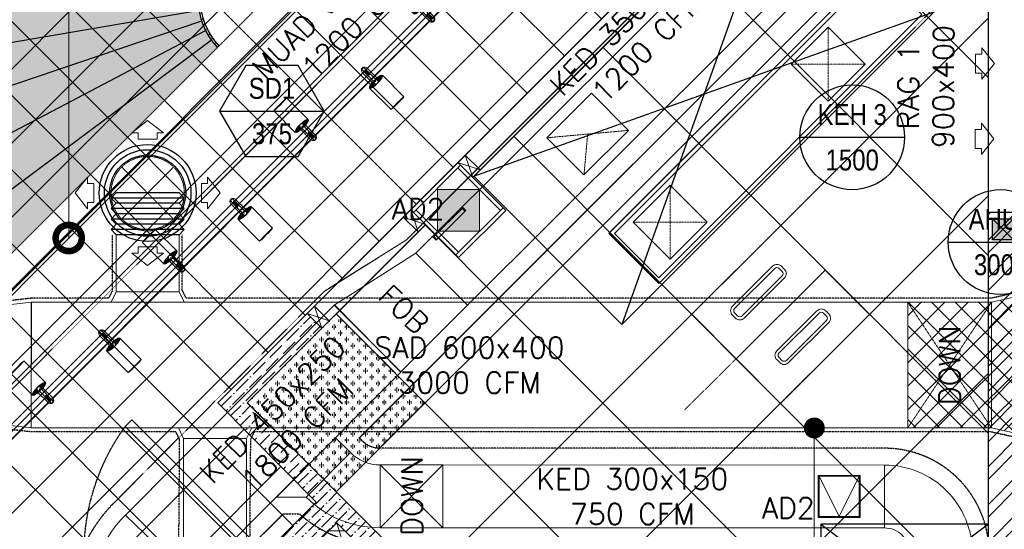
# Model space of a CAD drawing. Header units: millimetres. Extents: x -1574 to 74790, y -2818 to 13830.
# Tile 33 of 92: x 9825 to 14526, y 4408 to 6840. Entities that reach past the tile are written whole.
import ezdxf
from ezdxf.enums import TextEntityAlignment as Align

# ---------------------------------------------------------------- set-up
doc = ezdxf.new("R2010")
doc.units = ezdxf.units.MM
doc.header["$MEASUREMENT"] = 0
for name, pattern in [('( Hidden )', [0.375, 0.25, -0.125]), ('DASHED', [0.75, 0.5, -0.25]), ('HIDDEN', [0.375, 0.25, -0.125]), ('HIDDEN2', [0.1875, 0.125, -0.0625]), ('HIDDENX2', [19.05, 12.7, -6.35])]:
    doc.linetypes.add(name, pattern=pattern)
doc.layers.get('0').update_dxf_attribs({"lineweight": 5})
for name, color, linetype, lineweight, true_color in [('A-100MM', 7, 'Continuous', 0, 0xff5c5c), ('A-CEILING-01', 7, 'Continuous', 5, 0xd56ca8), ('A-CEILING-02', 7, 'Continuous', 5, 0xf27172), ('A-CEILING-04', 7, 'Continuous', 5, 0x2776bb), ('A-CEILING-08', 7, 'Continuous', 5, 0xd56ca8), ('ACMV-DA-AD', 30, 'Continuous', 13, 0xff7f00), ('ACMV-FA-DUCT', 150, 'Continuous', 20, 0x007fff), ('ACMV-KE-DUCT', 220, 'Continuous', 20, 0xff00bf), ('ACMV-RA-DUCT', 1, 'Continuous', 20, 0xff0000), ('ACMV-SA-DUCT', 200, 'Continuous', 20, 0xbf00ff), ('ACMV-SA-FLOW-ARROW', 200, 'Continuous', 20, 0xbf00ff), ('M-MEP-ELLG-LIGHT', 5, 'Continuous', 15, 0x0000ff), ('RCP LAYOUT', 9, 'Continuous', 13, 0x808080)]:
    doc.layers.add(name, color=color, linetype=linetype, lineweight=lineweight, true_color=true_color)
for name, color, linetype, true_color in [('A-140MM', 7, 'Continuous', 0x9f7fff), ('A-COLOUMN', 5, 'Continuous', 0x0000ff), ('ACMV-DUCT-ACOUSTIC-INT-INS', 7, 'Continuous', 0xa57c00), ('ACMV-DUCT-THERMAL-EXT-INS', 9, 'DASHED', 0x808080), ('ACMV-DUCT-THERMAL-INT-INS', 9, 'DASHED', 0x808080), ('ACMV-EQP-DX', 30, 'Continuous', 0xff7f00), ('ACMV-FLEX DUCT', 9, 'Continuous', 0x808080), ('ACMV-GRD', 30, 'Continuous', 0xff7f00), ('Exhaut Hoods', 7, 'Continuous', 0xf26722)]:
    doc.layers.add(name, color=color, linetype=linetype, true_color=true_color)
for name, color, linetype, lineweight in [('A-BULKHEAD', 252, 'Continuous', 5), ('A-DOOR', 1, 'Continuous', 0), ('A-FUR. DIM', 1, 'Continuous', 30), ('A-GA DIM', 1, 'Continuous', 5), ('A-JOINERY', 1, 'Continuous', 30), ('A-LIGHT', 1, 'Continuous', 5), ('A-RAMP', 1, 'Continuous', 5), ('A-Wall & Column', 2, 'Continuous', 0), ('EQ', 252, 'Continuous', 25)]:
    doc.layers.add(name, color=color, linetype=linetype, lineweight=lineweight)
for name, color, linetype in [('A-CELING ELEMENT', 1, 'Continuous'), ('ACMV-FA-DUCT-TEXT', 7, 'Continuous'), ('ACMV-KE-DUCT-TAG', 7, 'Continuous'), ('ACMV-KE-DUCT-TEXT', 7, 'Continuous'), ('ACMV-MEPF_General Text', 7, 'Continuous'), ('ACMV-RA-DUCT-TEXT', 7, 'Continuous'), ('ACMV-SA-DUCT-TAG', 7, 'Continuous'), ('ACMV-SA-DUCT-TEXT', 7, 'Continuous'), ('DOOR', 1, 'Continuous'), ('Legend', 7, 'Continuous')]:
    doc.layers.add(name, color=color, linetype=linetype)
doc.styles.add('Arial Narrow', font='ARIALN.TTF')
doc.styles.add('Romans', font='Romans.shx')
doc.styles.add('ROMANS-100', font='romans.shx')
doc.styles.get("Standard").update_dxf_attribs({"font": 'romans.shx'})
doc.dimstyles.new('100_Romans_Dot', dxfattribs={"dimtxt": 100, "dimasz": 100, "dimexe": 50, "dimexo": 50, "dimgap": 50, "dimtad": 1, "dimdec": 0, "dimzin": 0, "dimdsep": 46, "dimtxsty": 'Romans', "dimblk": 'DOT', "dimcen": 0.09, "dimclrd": 256, "dimclre": 256, "dimadec": 0, "dimazin": 0, "dimtfac": 1, "dimtdec": 0, "dimtofl": 0, "dimtmove": 0, "dimatfit": 3, "dimldrblk": 'DOT', "dimfxl": 1, "dimtolj": 1, "dimtzin": 0, "dimarcsym": 0})
doc.dimstyles.new('500-DOT SMALL', dxfattribs={"dimtxt": 100, "dimasz": 500, "dimexe": 50, "dimexo": 50, "dimgap": 50, "dimtad": 1, "dimdec": 0, "dimzin": 0, "dimdsep": 46, "dimtxsty": 'ROMANS-100', "dimblk": 'DOTSMALL', "dimcen": 0.09, "dimclrd": 256, "dimclre": 256, "dimclrt": 256, "dimadec": 0, "dimazin": 0, "dimtfac": 1, "dimtdec": 0, "dimtofl": 0, "dimtmove": 0, "dimatfit": 3, "dimldrblk": 'DOTSMALL', "dimfxl": 1, "dimtolj": 1, "dimtzin": 0, "dimarcsym": 0})

# ---------------------------------------------------------------- blocks, each defined once
blk = doc.blocks.new('A$C4da9750c')
at = {"layer": 'DOOR', "color": 8, "true_color": 0x808080}
for points in [[(31.8, -95.5), (63.6, -63.7), (0, 0), (-31.8, -31.8)], [(668.1, -732), (636.3, -763.8), (0, -127.3), (31.8, -95.5)], [(-643.7, -770.7), (-611.9, -738.9), (-675.5, -675.3), (-707.3, -707.1)]]:
    blk.add_lwpolyline(points, close=True, dxfattribs=at)
at = {"layer": 'EQ', "color": 8, "linetype": 'HIDDEN2', "ltscale": 7, "true_color": 0x808080}
blk.add_arc((28.7, 79), 1038.9, 231.9313, 305.787, dxfattribs=at)
blk = doc.blocks.new('A$C81f607aa')
at = {"layer": 'A-100MM', "true_color": 0x808080, "transparency": 33554687}
h = blk.add_hatch(dxfattribs=at)
h.set_pattern_fill('ANSI36', color=8, scale=260)
h.paths.add_polyline_path([(-2797.2, 3520), (-2492, 3520), (-2492, 3420), (-2838.6, 3420), (-3861.3, 4439.4), (-4073.5, 4227.2), (-4171.7, 4325.6), (-3959.6, 4537.7), (-4429.9, 5011.3), (-4003.3, 5437.9), (-3932.6, 5367.2), (-4288.5, 5011.3)])
at = {"layer": 'A-140MM', "lineweight": 0, "true_color": 0x808080}
h = blk.add_hatch(dxfattribs=at)
h.set_pattern_fill('ANSI32', color=8, scale=340)
h.set_pattern_definition([(45, (451552.75, 162145.9), (-90.156115, 90.156115), []), (45, (451612.86, 162145.9), (-90.156115, 90.156115), [])])
h.paths.add_polyline_path([(-610, 5920), (-750, 5920), (-750, 3520), (-610, 3520)])
h.paths.add_polyline_path([(-610, 8540), (-750, 8540), (-750, 6920), (-610, 6920)])
h.paths.add_polyline_path([(-750, 9370), (-610, 9370), (-610, 9520), (-750, 9520)])
at = {"layer": 'A-Wall & Column', "true_color": 0x808080}
h = blk.add_hatch(color=8, dxfattribs=at)
h.dxf.hatch_style = 1
h.paths.add_polyline_path([(-3180, 6030), (-3380, 6030), (-3380, 5830), (-3180, 5830)])
at = {"color": 8, "true_color": 0x808080}
for p, q in [((-3080, 5930), (-3282.9, 6132.9)), ((-3482.9, 5932.9), (-3280, 5730)), ((-3292.7, 5717.3), (-3067.3, 5942.7))]:
    blk.add_line(p, q, dxfattribs=at)
for points in [[(-3282.9, 6158.3), (-3247.5, 6193.7), (-3176.8, 6123), (-3212.1, 6087.6), (-3282.9, 6158.3)], [(-3270.1, 6145.6), (-3495.6, 5920.1)], [(-3543.7, 5897.5), (-3508.3, 5932.9), (-3437.6, 5862.1), (-3473, 5826.8), (-3543.7, 5897.5)], [(-3543.7, 5897.5), (-3473, 5826.8)], [(-4003.3, 5437.9), (-3967.9, 5473.2), (-3897.2, 5402.5), (-3932.6, 5367.2), (-4003.3, 5437.9)]]:
    blk.add_lwpolyline(points, dxfattribs=at)
blk.add_lwpolyline([(-3282.9, 6158.3), (-3508.3, 5932.9), (-3280, 5704.5), (-3054.5, 5930)], close=True, dxfattribs=at)
at = {"layer": 'A-JOINERY', "color": 8, "true_color": 0x808080}
for p, q in [((-1101.2, 8340), (-3282.9, 6158.3)), ((-1030.5, 8269.3), (-3212.1, 6087.6)), ((-3508.3, 5932.9), (-4003.3, 5437.9)), ((-3437.6, 5862.1), (-3932.6, 5367.2))]:
    blk.add_line(p, q, dxfattribs=at)
at = {"layer": 'A-RAMP', "color": 8, "true_color": 0x808080}
blk.add_lwpolyline([(-4779, 3518.4), (-3470.5, 3132), (-3861.3, 4439.4)], dxfattribs=at)
at = {"layer": 'A-Wall & Column', "color": 8, "lineweight": -3, "true_color": 0x808080}
for p, q in [((-750, 3520), (-750, 9620)), ((-610, 5920), (-750, 5920))]:
    blk.add_line(p, q, dxfattribs=at)
at = {"layer": 'A-Wall & Column', "color": 8, "lineweight": 0, "true_color": 0x808080}
for points in [[(-3247.5, 6193.7), (-3212.1, 6087.6)], [(-3282.9, 6158.3), (-3176.8, 6123)], [(-3508.3, 5932.9), (-3473, 5826.8)], [(-3543.7, 5897.5), (-3437.6, 5862.1)], [(-3967.9, 5473.2), (-3932.6, 5367.2)], [(-4003.3, 5437.9), (-3897.2, 5402.5)]]:
    blk.add_lwpolyline(points, dxfattribs=at)
at = {"layer": 'A-Wall & Column', "color": 8, "true_color": 0x808080}
blk.add_lwpolyline([(-3380, 5830), (-3180, 5830), (-3180, 6030), (-3380, 6030)], close=True, dxfattribs=at)
at = {"layer": 'A-Wall & Column', "color": 8, "lineweight": -3, "true_color": 0x808080}
blk.add_lwpolyline([(-2797.2, 3520), (-2492, 3520), (-2492, 3420), (-2838.6, 3420), (-3861.3, 4439.4), (-4073.5, 4227.2), (-4171.7, 4325.6), (-3959.6, 4537.7), (-4429.9, 5011.3), (-4003.3, 5437.9), (-3932.6, 5367.2), (-4288.5, 5011.3), (-2797.2, 3520)], dxfattribs=at)
at = {"layer": 'A-DOOR', "color": 8, "true_color": 0x808080, "xscale": -1, "rotation": 269.9945836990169}
blk.add_blockref('A$C4da9750c', (-4108.1, 4262), dxfattribs=at)
blk = doc.blocks.new('XR-CP-DS$0$ceiling element 01')
at = {"layer": 'A-CELING ELEMENT', "lineweight": 5, "true_color": 0x808080, "transparency": 33554687}
h = blk.add_hatch(dxfattribs=at)
h.set_pattern_fill('ANSI36', color=8, scale=300)
h.paths.add_polyline_path([(-425629.8, -157750.9, -0.039119), (-425655.9, -157707.5), (-427128.8, -158480.5, 0.039269), (-426963.6, -158744.9)])
h.paths.add_polyline_path([(-427216.5, -158526.6, -0.039231), (-427344.4, -158225.6), (-431924, -159775.1), (-429595.3, -159775.1)])
h.paths.add_polyline_path([(-427146.3, -156679.9, 0.039168), (-427262.3, -156968.3), (-425674.3, -157463.1, -0.03857), (-425655.4, -157416.9)])
h.paths.add_polyline_path([(-425704.2, -155604.7, 0.039168), (-426005.5, -155681.4), (-425472.4, -157256.8, -0.03857), (-425424.2, -157244.1)])
edge = h.paths.add_edge_path()
edge.add_line((-430171.7, -151115.1), (-430279.8, -151115.1))
edge.add_line((-430279.8, -151115.1), (-430279.8, -151215.1))
edge.add_line((-430279.8, -151215.1), (-430479.8, -151215.1))
edge.add_line((-430479.8, -151215.1), (-430479.8, -151115.1))
edge.add_line((-430479.8, -151115.1), (-430629.8, -151115.1))
edge.add_line((-430629.8, -151115.1), (-430629.8, -150665.1))
edge.add_line((-430629.8, -150665.1), (-432321.8, -150665.1))
edge.add_line((-432321.8, -150665.1), (-432321.8, -150772.9))
edge.add_line((-432321.8, -150772.9), (-426859.3, -156104.6))
edge.add_arc((-425365.2, -157562.3), 2087.3, 126.7377, 135.7079, ccw=False)
edge.add_line((-426613.8, -155889.5), (-430171.7, -151115.1))
edge = h.paths.add_edge_path()
edge.add_line((-424199.8, -150665.1), (-424199.8, -151115.1))
edge.add_line((-424199.8, -151115.1), (-424349.8, -151115.1))
edge.add_line((-424349.8, -151115.1), (-424349.8, -151215.1))
edge.add_line((-424349.8, -151215.1), (-424444.6, -151215.1))
edge.add_line((-424444.6, -151215.1), (-425069.6, -155496))
edge.add_arc((-425365.2, -157562.3), 2087.3, 72.8718, 81.8578, ccw=False)
edge.add_line((-424750.5, -155567.5), (-423223, -150665.1))
edge.add_line((-423223, -150665.1), (-424199.8, -150665.1))
h.paths.add_polyline_path([(-424567.7, -153182.9), (-424331.7, -153182.9), (-424331.7, -153418.9), (-424567.7, -153418.9)], flags=16)
h = blk.add_hatch(dxfattribs=at)
h.set_pattern_fill('ANSI36', color=8, scale=300)
h.paths.add_polyline_path([(-426846.1, -159033.2, -0.036239), (-427043, -158804), (-428346.2, -159775.1), (-427588, -159775.1)])
h.paths.add_polyline_path([(-427423.6, -157908.4, -0.039197), (-427452.5, -157582.9), (-432321.8, -157641.9), (-432321.8, -158745.1)])
h.paths.add_polyline_path([(-425674.9, -157660.7, -0.038923), (-425686.3, -157611.6), (-427325.9, -157891.7, 0.039228), (-427250.5, -158193.8)])
h.paths.add_polyline_path([(-425560.1, -157303.4, -0.038492), (-425518.1, -157276.7), (-426291, -155804.1, 0.039154), (-426553.9, -155969.8)])
h.paths.add_polyline_path([(-426337.7, -155715.3, -0.039172), (-426037.7, -155586.2), (-427702.8, -150665.1), (-428988.4, -150665.1)])
h = blk.add_hatch(dxfattribs=at)
h.set_pattern_fill('ANSI36', color=8, scale=200)
h.paths.add_polyline_path([(-427235.6, -156635.7, -0.03916), (-427068.3, -156355.4), (-432321.8, -152634.9), (-432321.8, -154121.3)])
h.paths.add_polyline_path([(-425454.1, -150665.1), (-426550.3, -150665.1), (-425721.8, -155505.6, -0.039276), (-425395.8, -155475.2)])
h.paths.add_polyline_path([(-425690.1, -157561.6, -0.038719), (-425686, -157511.7), (-427331.8, -157271.4, 0.039193), (-427353.2, -157581.7)], flags=17)
h.paths.add_polyline_path([(-425084.2, -155595.8, 0.039193), (-425394.6, -155575.9), (-425374.5, -157239, -0.038719), (-425324.5, -157241.6)], flags=17)
h.paths.add_polyline_path([(-423965.7, -156152.8, 0.996512), (-426776.1, -158963.3), (-425599.9, -157787, -0.900286), (-425184.4, -157294.8), (-424476.2, -156294.7), (-424567.8, -156294.7), (-424567.8, -156058.7), (-424331.8, -156058.7), (-424331.8, -156294.7), (-424476.2, -156294.7), (-425184.4, -157294.8, -0.042192), (-425142, -157329.1)])
h = blk.add_hatch(dxfattribs=at)
h.set_pattern_fill('ANSI36', color=8, scale=200)
h.paths.add_polyline_path([(-423965.7, -156152.8), (-423894.2, -156081.3, 0.996645), (-426846.1, -159033.2), (-426776.1, -158963.3, -0.996512)])
h = blk.add_hatch(dxfattribs=at)
h.set_pattern_fill('ANSI36', color=8, scale=200)
h.paths.add_polyline_path([(-425599.9, -157787), (-425592.8, -157779.9, -0.979051), (-425149.1, -157336.2), (-425142, -157329.1, 0.979692)])
at = {"layer": 'A-CEILING-01', "color": 8, "true_color": 0x808080}
for points in [[(-426846.1, -159033.2, -0.996645), (-423894.2, -156081.3)], [(-426776.1, -158963.3, -0.996512), (-423965.7, -156152.8, -0.915697)]]:
    blk.add_lwpolyline(points, format="xyb", dxfattribs=at)
at = {"layer": 'A-CELING ELEMENT', "color": 8, "linetype": '( Hidden )', "lineweight": -3, "ltscale": 10, "true_color": 0x808080}
blk.add_lwpolyline([(-427588, -159775.1), (-432321.8, -159775.1), (-432321.8, -150665.1), (-423119.8, -150665.1), (-423119.8, -155306.9), (-427588, -159775.1)], dxfattribs=at)
at = {"layer": 'A-CELING ELEMENT', "color": 8, "lineweight": -3, "true_color": 0x808080}
for points in [[(-425599.9, -157787, -0.979692), (-425142, -157329.1, -0.99998)], [(-425592.8, -157779.9, -0.979051), (-425149.1, -157336.2, -0.913399)]]:
    blk.add_lwpolyline(points, format="xyb", dxfattribs=at)
for points in [[(-425686.3, -157611.6), (-427326.1, -157891.8)], [(-427250.6, -158193.8), (-425674.9, -157660.7)], [(-425655.9, -157707.5), (-427128.8, -158480.6)], [(-426963.6, -158744.9), (-425629.8, -157750.9)]]:
    blk.add_lwpolyline(points, dxfattribs=at)
blk = doc.blocks.new('LIGHT-600X600MM')
at = {"color": 0}
blk.add_line((300, 0), (-300, 0), dxfattribs=at)
blk.add_lwpolyline([(-300, 300), (-300, -300), (300, -300), (300, 300)], close=True, dxfattribs=at)
for points in [[(-165, 160), (-165, 140, 0.414214), (-135, 110), (135, 110, 0.414214), (165, 140), (165, 160, 0.414214), (135, 190), (-135, 190, 0.414214)], [(-150, 160), (-150, 140, 0.414214), (-135, 125), (135, 125, 0.414214), (150, 140), (150, 160, 0.414214), (135, 175), (-135, 175, 0.414214)], [(-165, -160), (-165, -140, -0.414214), (-135, -110), (135, -110, -0.414214), (165, -140), (165, -160, -0.414214), (135, -190), (-135, -190, -0.414214)], [(-150, -160), (-150, -140, -0.414214), (-135, -125), (135, -125, -0.414214), (150, -140), (150, -160, -0.414214), (135, -175), (-135, -175, -0.414214)]]:
    blk.add_lwpolyline(points, format="xyb", close=True, dxfattribs=at)
blk.add_attdef('E', text='', height=100).set_placement((400, 250), align=Align.MIDDLE_CENTER)
blk = doc.blocks.new('A$C98a85b24')
at = {"layer": 'M-MEP-ELLG-LIGHT', "color": 8, "true_color": 0x808080, "rotation": 44.91466230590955}
blk.add_blockref('LIGHT-600X600MM', (9267.8, 5433.3), dxfattribs=at)
blk = doc.blocks.new('track-L-1')
at = {"color": 8, "linetype": 'Continuous', "lineweight": 13, "true_color": 0x808080}
for p, q in [((-93, -5.8), (-93, 5.7)), ((-93, 1), (-89, 1)), ((-83, 6.7), (-92, 6.7)), ((-91.9, -1.2), (-91.9, 1)), ((-90.5, 6.7), (-90.5, 8.3)), ((-90.5, 8.3), (-85, 8.3)), ((-90.5, 6.9), (-85, 6.9)), ((-89, -1.2), (-89, 1)), ((-85, 6.7), (-85, 8.3)), ((-83, 6.9), (-83, 5.7)), ((-10, 6.9), (-83, 6.9)), ((-11, 15.4), (-77.5, 15.4)), ((-75.5, 2.9), (-75.5, -3.1)), ((-75.5, 2.9), (-46.4, 2.9)), ((-46.6, 2.9), (-46.6, -3.1)), ((-46.4, -3.1), (-46.4, 2.9)), ((-11, 6.9), (-11, 15.4)), ((-6.5, 6.9), (-10.8, 11.2)), ((-5.1, 8), (-10.6, 13.5)), ((-5.1, 7.9), (-10.4, 15.8)), ((-3.5, 8.8), (-10.1, 18.5)), ((-3.5, 8.8), (-9.6, 22.8)), ((-1.8, 9.3), (-9, 26)), ((-9, -6.1), (-9, 5.9)), ((-6.5, 3.9), (-9, 3.9)), ((-1.8, 9.3), (-7, 34.5)), ((0, 9.4), (-5.8, 37.6)), ((0, 9.4), (-0.6, 43.4)), ((-0.5, 43.4), (144.7, 43.5)), ((1.8, 9.3), (1.2, 42.9)), ((1.8, 9.3), (5.7, 35.2)), ((3.5, 8.8), (6.9, 31.2)), ((3.5, 8.8), (8.5, 22.7)), ((5.1, 8), (9, 18.9)), ((5.1, 8), (9.4, 15.5)), ((6.5, 7), (9.6, 12.4)), ((6.5, 6.9), (9.7, 10.9)), ((7.7, 5.7), (9.9, 8.3)), ((-93, -1.2), (-89, -1.2)), ((-92, -6.8), (-83, -6.8)), ((-90.5, -8.5), (-90.5, -6.8)), ((-90.5, -7.1), (-85, -7.1)), ((-90.5, -8.5), (-85, -8.5)), ((-85, -8.5), (-85, -6.8)), ((-83, -7.1), (-83, -5.8)), ((-83, -7.1), (-10, -7.1)), ((-77.5, -15.6), (-11, -15.6)), ((-75.5, -3.1), (-46.4, -3.1)), ((-11, -15.6), (-11, -7.1)), ((-6.5, -7), (-10.8, -11.3)), ((-5.1, -8.1), (-10.6, -13.6)), ((-5.1, -8.1), (-10.4, -15.9)), ((-3.5, -8.9), (-10.1, -18.6)), ((-3.5, -8.9), (-9.6, -22.9)), ((-6.5, -4.1), (-9, -4.1)), ((-1.8, -9.4), (-9, -26.1)), ((-1.8, -9.4), (-7, -34.6)), ((0, -9.6), (-5.8, -37.7)), ((0, -9.6), (-0.6, -43.6)), ((-0.5, -43.6), (144.7, -43.5)), ((1.8, -9.4), (1.2, -43)), ((1.8, -9.4), (5.7, -35.3)), ((3.5, -8.9), (6.9, -31.3)), ((3.5, -8.9), (8.5, -22.8)), ((5.1, -8.1), (9, -19.1)), ((5.1, -8.1), (9.4, -15.6)), ((6.5, -7.1), (9.6, -12.5)), ((6.5, -7.1), (9.7, -11)), ((7.7, -5.8), (9.9, -8.4))]:
    blk.add_line(p, q, dxfattribs=at)
for centre, radius, start, end in [((-92, 5.7), 1, 90.0041, 180.0041), ((-77.5, -0.1), 15.5, 90.0041, 154.188), ((-10, 5.9), 1, 0.0041, 90.0041), ((0, -0.1), 9.5, 205.0436, 154.9646), ((2, 9.9), 10.4, 214.9292, 253.0242), ((-92, -5.8), 1, 180.0041, 270.0041), ((-77.5, -0.1), 15.5, 205.8202, 270.0041), ((-10, -6.1), 1, 270.0041, 0.0041), ((2, -10), 10.4, 106.984, 145.0789)]:
    blk.add_arc(centre, radius, start, end, dxfattribs=at)
for centre, ratio, start_param, end_param in [((-0.5, -0.1), 0.243873, -1.409174, 4.550767), ((144.7, 0), 0.034014, -1.570796, 4.712389)]:
    blk.add_ellipse(centre, major_axis=(0, -43.5), ratio=ratio, start_param=start_param, end_param=end_param, dxfattribs=at)
blk = doc.blocks.new('A$Ce144d348')
at = {"layer": 'M-MEP-ELLG-LIGHT', "color": 252}
blk.add_lwpolyline([(3223, -5724), (3273, -5724), (3273, -9235), (8919.9, -9235), (13625, -4529.9), (13625, -356.4), (13675, -356.4), (13675, -4550.7), (8940.7, -9285), (3223, -9285)], close=True, dxfattribs=at)
blk.add_lwpolyline([(3248, -5724), (3248, -9260), (8930.3, -9260), (13650, -4540.3), (13650, -356.4)], dxfattribs=at)
at = {"layer": 'M-MEP-ELLG-LIGHT', "color": 1, "true_color": 0xff0000, "rotation": 135}
for p in [(11536.9, -6581.3), (10971.2, -7147), (10344, -7774.2), (9716.9, -8401.5)]:
    blk.add_blockref('track-L-1', p, dxfattribs=at)
at = {"layer": 'M-MEP-ELLG-LIGHT', "color": 1, "true_color": 0xff0000, "xscale": -1, "rotation": 134.9999999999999}
for p in [(11326.2, -6936.3), (10699, -7563.5), (10071.9, -8190.8)]:
    blk.add_blockref('track-L-1', p, dxfattribs=at)
blk = doc.blocks.new('A$C4c94997f')
at = {"true_color": 0x808080}
h = blk.add_hatch(color=8, dxfattribs=at)
h.dxf.hatch_style = 1
h.paths.add_polyline_path([(-2880, 0), (-2780, 0), (-2780, -100), (-2880, -100)])
h.paths.add_polyline_path([(-100, 0), (0, 0), (0, -100), (-100, -100)])
h.paths.add_polyline_path([(-2880, -1812), (-2780, -1812), (-2780, -1912), (-2880, -1912)])
h.paths.add_polyline_path([(-2880, -3630), (-2780, -3630), (-2780, -3730), (-2880, -3730)])
h.paths.add_polyline_path([(-2880, -5440), (-2780, -5440), (-2780, -5540), (-2880, -5540)])
h.paths.add_polyline_path([(-2148, -7250), (-2048, -7250), (-2048, -7350), (-2148, -7350)])
h.paths.add_polyline_path([(-100, -7250), (0, -7250), (0, -7350), (-100, -7350)])
h.paths.add_polyline_path([(-100, -5440), (0, -5440), (0, -5540), (-100, -5540)])
h.paths.add_polyline_path([(-100, -3630), (0, -3630), (0, -3730), (-100, -3730)])
h.paths.add_polyline_path([(-100, -1812), (0, -1812), (0, -1912), (-100, -1912)])
at = {"layer": 'A-COLOUMN', "color": 8, "true_color": 0x808080}
for p, q in [((-2780, -3630), (-2880, -3730)), ((-2880, -3630), (-2780, -3730))]:
    blk.add_line(p, q, dxfattribs=at)
blk.add_lwpolyline([(-2880, -3630), (-2780, -3630), (-2780, -3730), (-2880, -3730)], close=True, dxfattribs=at)
blk = doc.blocks.new('A$Cdc4cfb19')
at = {"layer": 'A-CEILING-02'}
h = blk.add_hatch(dxfattribs=at)
h.set_pattern_fill('GOST_GLASS', color=252, scale=5, double=1)
h.set_pattern_definition([(45, (4671.914, 3079.773), (42.4264, 0), [25, -35]), (45, (4682.52, 3079.773), (42.4264, 0), [10, -50]), (45, (4671.914, 3090.38), (42.4264, 0), [10, -50])])
h.paths.add_polyline_path([(0, 600), (600, 600), (600, 0), (0, 0)])
at = {"layer": 'A-CEILING-02', "color": 252}
blk.add_lwpolyline([(0, 600), (600, 600), (600, 0), (0, 0)], close=True, dxfattribs=at)
blk = doc.blocks.new('XR-CP-DS')
at = {"layer": 'A-CEILING-01', "true_color": 0x808080}
h = blk.add_hatch(dxfattribs=at)
h.set_pattern_fill('ANSI37', color=8, scale=2000)
edge = h.paths.add_edge_path()
edge.add_line((17350, 13380), (12020, 13380))
edge.add_line((12020, 13380), (12020, 13280))
edge.add_line((12020, 13280), (11820, 13280))
edge.add_line((11820, 13280), (11820, 13380))
edge.add_line((11820, 13380), (6090, 13380))
edge.add_line((6090, 13380), (6090, 13280))
edge.add_line((6090, 13280), (5890, 13280))
edge.add_line((5890, 13280), (5890, 13380))
edge.add_line((5890, 13380), (350, 13380))
edge.add_line((350, 13380), (200, 13380))
edge.add_line((200, 13380), (200, 4520))
edge.add_line((200, 4520), (650, 4520))
edge.add_line((650, 4520), (650, 4220))
edge.add_line((650, 4220), (200, 4220))
edge.add_line((200, 4220), (200, 3270))
edge.add_line((200, 3270), (3945, 3270))
edge.add_line((3945, 3270), (3945, 3920))
edge.add_line((3945, 3920), (6135, 3920))
edge.add_line((6135, 3920), (6135, 3270))
edge.add_line((6135, 3270), (9805, 3270))
edge.add_line((9805, 3270), (9805, 3070))
edge.add_line((9805, 3070), (10125.7, 3070))
edge.add_line((10125.7, 3070), (10125.7, 3423))
edge.add_line((10125.7, 3423), (11242.1, 4539.4))
edge.add_line((11242.1, 4539.4), (10770.1, 5011.3))
edge.add_line((10770.1, 5011.3), (11904.4, 6145.6))
edge.add_line((11904.4, 6145.6), (14298.8, 8540))
edge.add_line((14298.8, 8540), (14450, 8540))
edge.add_line((14450, 8540), (14450, 9620))
edge.add_line((14450, 9620), (14450, 12330))
edge.add_arc((15200, 12330), 750, 90, 180, ccw=False)
edge.add_line((15200, 13080), (17350, 13080))
edge.add_line((17350, 13080), (17350, 13380))
h.paths.add_polyline_path([(5890.1, 11294.2), (6090.1, 11294.2), (6090.1, 11094.2), (5890.1, 11094.2)], flags=16)
h.paths.add_polyline_path([(5890.1, 9330), (6090.1, 9330), (6090.1, 9130), (5890.1, 9130)], flags=16)
h.paths.add_polyline_path([(5890, 8418.4), (6090, 8418.4), (6090, 8218.4), (5890, 8218.4)], flags=16)
h.paths.add_polyline_path([(5890, 6030), (6090, 6030), (6090, 5830), (5890, 5830)], flags=16)
h.paths.add_polyline_path([(11820, 8418.4), (12020, 8418.4), (12020, 8218.4), (11820, 8218.4)], flags=16)
h.paths.add_polyline_path([(11820, 9330), (12020, 9330), (12020, 9130), (11820, 9130)], flags=16)
h.paths.add_polyline_path([(11820.1, 11294.2), (12020.1, 11294.2), (12020.1, 11094.2), (11820.1, 11094.2)], flags=16)
at = {"layer": 'A-CEILING-04', "true_color": 0x808080}
h = blk.add_hatch(dxfattribs=at)
h.set_pattern_fill('_USER', color=8, scale=600, angle=134.95, double=1, pattern_type=0)
h.set_pattern_definition([(134.95, (10911.55, 5011.3), (-424.634, -423.89), []), (224.95, (10911.55, 5011.3), (423.89, -424.634), [])])
h.paths.add_polyline_path([(14450, 6923.4), (14450, 7988.8), (14169.5, 8269.3), (11987.9, 6087.6), (12145.5, 5930), (11920, 5704.5), (11762.4, 5862.1), (10911.5, 5011.3), (12402.8, 3520), (14450, 3520)])
h = blk.add_hatch(dxfattribs=at)
h.set_pattern_fill('_USER', color=8, scale=600, double=1, pattern_type=0)
h.set_pattern_definition([(0, (12157, 200), (0, 600), []), (90, (12157, 200), (-600, 4e-14), [])])
h.paths.add_polyline_path([(9905, 200), (9905, 2970), (10225.7, 2970), (10225.7, 3323), (11340.4, 4441), (11802, 3977.6), (11802, 3402), (12361.4, 3402), (12361.4, 3420), (12361.4, 3402), (12361.4, 3420), (17231.2, 3420), (17228.8, 2170), (15200, 2170), (15202, 2518), (12157, 2518), (12157, 198)])
at = {"layer": 'A-BULKHEAD', "color": 8, "ltscale": 5, "true_color": 0x808080}
blk.add_lwpolyline([(11196.7, 5437.9), (14098.8, 8340), (14169.5, 8269.3), (11987.9, 6087.6), (12145.5, 5930), (11920, 5704.5), (11762.4, 5862.1), (11267.4, 5367.2), (11196.7, 5437.9)], dxfattribs=at)
at = {"layer": 'A-CEILING-01', "color": 8, "true_color": 0x808080}
blk.add_lwpolyline([(9805, 3070), (10125.7, 3070), (10125.7, 3423), (11240.4, 4537.7), (10770.1, 5011.3), (11904.4, 6145.6), (14298.8, 8540), (14450, 8540), (14450, 9620), (14450, 12330, -0.414214), (15200, 13080), (17350, 13080), (17350, 13380), (12020, 13380), (12020, 13280), (11820, 13280), (11820, 13380), (6090, 13380)], format="xyb", dxfattribs=at)
blk.add_lwpolyline([(11762.4, 5862.1), (11762.4, 5862.1), (10911.5, 5011.3), (12402.8, 3520), (14450, 3520), (14450, 6923.4), (14450, 7988.8), (14169.5, 8269.3), (11987.9, 6087.6), (12145.5, 5930), (11920, 5704.5), (11762.4, 5862.1), (11762.4, 5862.1)], dxfattribs=at)
blk.add_lwpolyline([(11802, 3977.6), (11802, 3402), (12361.4, 3402), (12361.4, 3420), (17230, 3420), (17230, 2170), (15200, 2170), (15202, 2518), (12157, 2518), (12157, 198), (9905, 200), (9905, 2970), (10225.7, 2970), (10225.7, 3323), (11338.8, 4439.4), (11802, 3977.6)], close=True, dxfattribs=at)
at = {"layer": 'A-FUR. DIM', "color": 8, "linetype": '( Hidden )', "lineweight": 0, "true_color": 0x808080}
blk.add_line((13001, 4979.2), (13245.1, 5221.1), dxfattribs=at)
at = {"layer": 'M-MEP-ELLG-LIGHT', "color": 8, "linetype": 'HIDDENX2', "true_color": 0x808080, "const_width": 10}
for points in [[(12475.6, 8413.8, 0.996645), (9523.7, 5461.9, 1)], [(12404.1, 8342.3, 0.996512), (9593.7, 5531.9, 1)]]:
    blk.add_lwpolyline(points, format="xyb", dxfattribs=at)
at = {"color": 8, "true_color": 0x808080}
blk.add_blockref('A$C81f607aa', (15200, 0), dxfattribs=at)
at = {"layer": 'A-CEILING-08', "color": 8, "lineweight": 0, "true_color": 0x808080}
blk.add_blockref('XR-CP-DS$0$ceiling element 01', (436369.8, 164495.1), dxfattribs=at)
at = {"layer": 'A-GA DIM', "color": 8, "true_color": 0x808080}
blk.add_blockref('A$C4c94997f', (17350, 9520), dxfattribs=at)
at = {"layer": 'A-GA DIM', "color": 8, "true_color": 0x808080, "rotation": 45.00000000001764}
blk.add_blockref('A$Cdc4cfb19', (11335.8, 4587), dxfattribs=at)
at = {"layer": 'A-LIGHT', "color": 8, "true_color": 0x808080}
for name, p in [('A$C98a85b24', (4190, 0)), ('A$Ce144d348', (200, 13480))]:
    blk.add_blockref(name, p, dxfattribs=at)
blk = doc.blocks.new('EQP TAG')
at = {"layer": 'Legend'}
blk.add_line((-250, 0), (250, 0), dxfattribs=at)
blk.add_circle((0, 0), 250, dxfattribs=at)
at = {"layer": 'Legend', "style": 'Arial Narrow'}
for tag, p in [('EQP_TAG', (0, 108.3)), ('CFM', (0, -108.3))]:
    blk.add_attdef(tag, text='', height=100, dxfattribs=at).set_placement(p, align=Align.MIDDLE_CENTER)
blk = doc.blocks.new('_DotSmall')
at = {"color": 0, "linetype": 'ByBlock', "const_width": 0.5}
blk.add_lwpolyline([(-0.0625, 0, 1), (0.0625, 0, 1)], format="xyb", close=True, dxfattribs=at)
blk = doc.blocks.new('A$C526f7b77')
at = {"layer": 'Exhaut Hoods', "linetype": 'Continuous', "ltscale": 750}
for points in [[(10001.1, 6876.6), (8509.9, 5385.4), (7802.8, 6092.6), (9294, 7583.7)], [(9460, 3832.1), (10260, 3832.1), (10260, 4432.1), (9460, 4432.1)]]:
    blk.add_lwpolyline(points, close=True, dxfattribs=at)
at = {"layer": 'Exhaut Hoods'}
for points in [[(9294, 7583.7), (8509.9, 5385.4)], [(7802.8, 6092.6), (10001.1, 6876.6)]]:
    blk.add_lwpolyline(points, dxfattribs=at)
at = {"layer": 'Exhaut Hoods', "linetype": 'Continuous', "ltscale": 750}
for points in [[(10260, 4432.1), (9460, 3832.1)], [(9460, 4432.1), (10260, 3832.1)]]:
    blk.add_lwpolyline(points, dxfattribs=at)
blk = doc.blocks.new('DUCT_AD_200x200_S')
at = {"layer": 'ACMV-DA-AD'}
blk.add_lwpolyline([(0, 100), (25, 100), (25, -100), (0, -100)], close=True, dxfattribs=at)
blk.add_lwpolyline([(0, 100), (25, 100), (25, -100), (0, -100)], dxfattribs=at)
at = {"layer": 'ACMV-DA-AD', "color": 8, "true_color": 0x808080}
blk.add_lwpolyline([(0, 95), (20, 95), (20, -95), (0, -95)], dxfattribs=at)
blk = doc.blocks.new('DUCT_AD_200x200')
at = {"layer": 'ACMV-DA-AD', "color": 8, "true_color": 0x808080}
for p, q in [((-96, 96), (0, -96)), ((0, -96), (96, 96))]:
    blk.add_line(p, q, dxfattribs=at)
at = {"layer": 'ACMV-DA-AD'}
blk.add_lwpolyline([(-100, 100), (100, 100), (100, -100), (-100, -100)], close=True, dxfattribs=at)
at = {"layer": 'ACMV-DA-AD', "color": 8, "true_color": 0x808080}
blk.add_lwpolyline([(-96, 96), (96, 96), (96, -96), (-96, -96)], close=True, dxfattribs=at)
blk = doc.blocks.new('FC300')
at = {"layer": 'ACMV-FLEX DUCT'}
for p, q in [((-50, 150), (-25, 175)), ((-50, 150), (-50, -150)), ((-25, 175), (-25, -175)), ((-25, 175), (0, 150)), ((0, 150), (0, -150)), ((-50, -150), (-25, -175)), ((-25, -175), (0, -150))]:
    blk.add_line(p, q, dxfattribs=at)
blk = doc.blocks.new('_DOT')
at = {"color": 0, "linetype": 'ByBlock', "lineweight": -2}
blk.add_line((-0.5, 0), (-1, 0), dxfattribs=at)
at = {"color": 0, "linetype": 'ByBlock', "lineweight": -2, "const_width": 0.5}
blk.add_lwpolyline([(-0.25, 0, 1), (0.25, 0, 1)], format="xyb", close=True, dxfattribs=at)
blk = doc.blocks.new('AIR Terminal Tag')
at = {"layer": 'Legend'}
blk.add_line((-250, 0), (250, 0), dxfattribs=at)
blk.add_lwpolyline([(-125, 216.5), (-250, 0), (-125, -216.5), (125, -216.5), (250, 0), (125, 216.5)], close=True, dxfattribs=at)
at = {"layer": 'Legend', "style": 'Arial Narrow'}
for tag, p in [('AIR_TERMINAL_TYPE_NUMBER', (0, 108.3)), ('CFM', (0, -108.3))]:
    blk.add_attdef(tag, text='', height=100, dxfattribs=at).set_placement(p, align=Align.MIDDLE_CENTER)
blk = doc.blocks.new('SA-RCD-350')
at = {"layer": 'ACMV-GRD'}
for radius in [231.5, 206.5, 181.5]:
    blk.add_circle((0, 0), radius, dxfattribs=at)
at = {"layer": 'ACMV-SA-DUCT', "linetype": 'HIDDEN'}
for p, q in [((-123.7, 123.7), (123.7, -123.7)), ((123.7, 123.7), (-123.7, -123.7))]:
    blk.add_line(p, q, dxfattribs=at)
blk.add_circle((0, 0), 175, dxfattribs=at)
at = {"layer": 'ACMV-SA-FLOW-ARROW'}
for points in [[(0, 346.5), (-75, 286.5), (-45, 286.5), (-45, 256.5), (45, 256.5), (45, 286.5), (75, 286.5), (0, 346.5)], [(-346.5, 0), (-286.5, 75), (-286.5, 45), (-256.5, 45), (-256.5, -45), (-286.5, -45), (-286.5, -75), (-346.5, 0)], [(346.5, 0), (286.5, 75), (286.5, 45), (256.5, 45), (256.5, -45), (286.5, -45), (286.5, -75), (346.5, 0)], [(0, -346.5), (-75, -286.5), (-45, -286.5), (-45, -256.5), (45, -256.5), (45, -286.5), (75, -286.5), (0, -346.5)]]:
    blk.add_lwpolyline(points, dxfattribs=at)
blk = doc.blocks.new('A$C5c7590bd')
at = {"layer": 'ACMV-DUCT-THERMAL-EXT-INS'}
for points in [[(-6077.8, 4410.4), (-2345.6, 8142.6, -0.414214), (-2202.7, 8142.6), (-1292.5, 7232.4, -0.414214), (-1292.5, 7089.5), (-2562, 5820.1), (-2323, 5581.1), (-1053.5, 6850.5, 0.414214), (-1053.5, 7471.4), (-1963.7, 8381.6, 0.414214), (-2584.6, 8381.6), (-6316.8, 4649.4)], [(-4490.7, 4105.8), (-4116.3, 4481.9), (-4039.8, 4481.9, 0.183648), (-3654.6, 4335.4)], [(-746.2, 4294.8, 0.414214), (-1246.2, 4794.8), (-3654.6, 4795.4, -0.198774), (-3739.4, 4830.6), (-3753.6, 4844.7), (-1486.3, 7110.2), (-1846.9, 7470.8), (-3531.7, 5786.1), (-3922.2, 5542.4), (-4926.5, 4532.7, 0.198924), (-5137.5, 4019.2)]]:
    blk.add_lwpolyline(points, format="xyb", dxfattribs=at)
at = {"layer": 'ACMV-FA-DUCT'}
for points in [[(-2571.1, 8368.1), (-2359, 8156), (-6092.3, 4422.7), (-6304.4, 4634.8)], [(-2535.1, 5820.1), (-1279.1, 7076.1), (-1067, 6864), (-2323, 5608)], [(-1515.1, 6804.7), (-1338.3, 6628), (-1515.1, 6451.2), (-1691.9, 6628)], [(-2269.9, 6049.9), (-2093.1, 5873.1), (-2269.9, 5696.4), (-2446.7, 5873.1)]]:
    blk.add_lwpolyline(points, close=True, dxfattribs=at)
at = {"layer": 'ACMV-FA-DUCT', "linetype": 'DASHED'}
for points in [[(-1515.1, 6804.7), (-1515.1, 6451.2)], [(-1338.3, 6628), (-1691.9, 6628)], [(-2269.9, 6049.9), (-2269.9, 5696.4)], [(-2093.1, 5873.1), (-2446.7, 5873.1)]]:
    blk.add_lwpolyline(points, dxfattribs=at)
at = {"layer": 'ACMV-KE-DUCT'}
for points in [[(-1846.9, 7357.7), (-3484, 5725.5), (-3236.5, 5478), (-1599.4, 7110.2)], [(-2468.6, 6311.7), (-2680.8, 6099.6), (-2857.6, 6276.4), (-2645.4, 6488.5)], [(-3872.9, 5478), (-3554.7, 5159.8), (-3236.5, 5478), (-3484, 5725.5)], [(-3555, 5157.8), (-3872, 5479.4), (-4869.8, 4476.2), (-4546.3, 4163.4)], [(-4008.1, 4561.9), (-3796, 4774), (-3866.7, 4844.7), (-4149.6, 4561.9)], [(-1246.2, 4714.8), (-3654.6, 4715.4), (-3654.6, 4415.4), (-1246.2, 4414.8)], [(-3654.6, 4715.4), (-3354.6, 4715.4), (-3354.6, 4415.4), (-3654.6, 4415.4)]]:
    blk.add_lwpolyline(points, close=True, dxfattribs=at)
at = {"layer": 'ACMV-KE-DUCT', "linetype": 'DASHED'}
for points in [[(-2468.6, 6311.7), (-2857.6, 6276.4)], [(-2663.1, 6294), (-2680.8, 6099.6)]]:
    blk.add_lwpolyline(points, dxfattribs=at)
at = {"layer": 'ACMV-KE-DUCT'}
for points in [[(-3796, 4774, 0.198912), (-3654.6, 4715.4), (-3654.6, 4415.4, -0.198912), (-4008.1, 4561.9)], [(-1246.2, 4414.8), (-1246.2, 4714.8, -0.414214), (-826.2, 4294.8), (-1126.2, 4294.8, 0.414214)], [(-4607.5, 4019.3, -0.203351), (-4546.3, 4163.4), (-4869.8, 4476.2, 0.197463), (-5057.5, 4019.3)]]:
    blk.add_lwpolyline(points, format="xyb", close=True, dxfattribs=at)
for points in [[(-3654.6, 4715.4), (-3354.6, 4415.6)], [(-3354.6, 4715.4), (-3653.9, 4415.4)]]:
    blk.add_lwpolyline(points, dxfattribs=at)
at = {"layer": 'ACMV-DUCT-THERMAL-EXT-INS', "xscale": -1, "rotation": 314.9152174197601}
blk.add_blockref('DUCT_AD_200x200_S', (-3315.7, 5858), dxfattribs=at)
at = {"layer": 'ACMV-DUCT-THERMAL-EXT-INS'}
blk.add_blockref('DUCT_AD_200x200', (-1462.4, 4564.9), dxfattribs=at)
at = {"layer": 'ACMV-EQP-DX'}
blk.add_blockref('EQP TAG', (-1400, 6278.7), dxfattribs=at).add_auto_attribs({'EQP_TAG': 'KEH 3', 'CFM': '1500'})
at = {"layer": 'Exhaut Hoods'}
blk.add_blockref('A$C526f7b77', (-11010, 0), dxfattribs=at)
at = {"layer": 'ACMV-FA-DUCT-TEXT', "insert": (-3820.7, 6887.2), "char_height": 100, "attachment_point": 5, "rotation": 45}
blk.add_mtext_dynamic_manual_height_columns('{\\Fromans|c0;MUAD 300x250\\P1200 CFM}', width=1738.556, gutter_width=1, heights=[389.5], dxfattribs=at)
at = {"layer": 'ACMV-KE-DUCT-TEXT', "char_height": 100, "attachment_point": 5}
for s, insert, rotation in [('{\\Fromans|c0;KED 350x250\\P1200 CFM}', (-2436.2, 6770.6), 45), ('{\\Fromans|c0;FOB}', (-3541.5, 5457.3), 316.5264), ('{\\Fromans|c0;KED 450x250\\P1800 CFM}', (-4109.1, 4921.3), 45.1321), ('{\\Fromans|c0;DOWN}', (-3501.5, 4568.2), 90)]:
    blk.add_mtext_dynamic_manual_height_columns(s, width=1639.938, gutter_width=1, heights=[0], dxfattribs=dict(at, insert=insert, rotation=rotation))
at = {"layer": 'ACMV-KE-DUCT-TEXT', "insert": (-2450.4, 4565.1), "char_height": 100, "attachment_point": 5}
blk.add_mtext_dynamic_manual_height_columns('{\\Fromans|c0;KED 300x150\\P750 CFM}', width=1639.938, gutter_width=1, heights=[0], dxfattribs=at)
at = {"layer": 'ACMV-MEPF_General Text', "char_height": 100, "attachment_point": 5}
for insert in [(-3473, 5936.5), (-1705.4, 4509.2)]:
    blk.add_mtext_dynamic_manual_height_columns('\\pxqc,t6;{\\Fromans|c0;AD2}', width=3300, gutter_width=15540.7, heights=[500], dxfattribs=dict(at, insert=insert))
at = {"layer": 'ACMV-KE-DUCT-TAG'}
blk.add_leader([(-5141.1, 5798.1), (-5139.5, 7412.2), (-4765.6, 7412.2)], dimstyle='500-DOT SMALL', override={"dimasz": 250, "dimtad": 0}, dxfattribs=at)
blk = doc.blocks.new('A$C7e6e56f9')
at = {"layer": 'ACMV-DUCT-ACOUSTIC-INT-INS'}
h = blk.add_hatch(dxfattribs=at)
h.set_pattern_fill('ANSI37', color=256, scale=25)
h.set_pattern_definition([(45, (-15200, -264.74), (-56.1266, 56.1266), []), (135, (-15200, -264.74), (-56.1266, -56.1266), [])])
h.paths.add_polyline_path([(-734.9, 4891.6), (-734.9, 5491.6), (-284.9, 5591.6), (-284.9, 4791.6)])
h.paths.add_polyline_path([(-1134.9, 5491.6), (-734.9, 5491.6), (-734.9, 4891.6), (-1134.9, 4891.6)])
at = {"layer": 'ACMV-DUCT-THERMAL-INT-INS'}
for points in [[(-4933.2, 5813.8), (-4933.2, 5546.1), (-4951, 5510.6), (-5320.3, 5510.6), (-5770.5, 5460.6, -0.412555), (-5950.5, 5641.6), (-5950.5, 9078.1), (-6100.5, 9528.1), (-6100.5, 9843.7), (-6065.2, 9861.4, -0.404538), (-5938.5, 9730.5, -0.404538)], [(-289, 4773), (-737, 4872.6), (-4255.8, 4872.6), (-4273.5, 4837.1), (-4278.1, 4220.3, -0.414214), (-4747.1, 3751.3), (-5304.7, 3751.2), (-5304.7, 4089.2), (-4747.1, 4089.3, 0.414214), (-4616.1, 4220.3), (-4611.5, 4837.1), (-4629.3, 4872.6), (-5320.7, 4873.1), (-5770.6, 4922.6, -0.413776), (-6488.5, 5641.6), (-6488.7, 5988.2), (-6528.3, 6007.9)]]:
    blk.add_lwpolyline(points, format="xyb", dxfattribs=at)
blk.add_lwpolyline([(-289, 5610.1), (-737, 5510.6), (-4579.7, 5510.4), (-4599.4, 5549.9), (-4599.4, 5813.8)], dxfattribs=at)
at = {"layer": 'ACMV-RA-DUCT'}
for points in [[(-721.2, 6630.4), (-781.2, 6705.4), (-781.2, 6675.4), (-811.2, 6675.4), (-811.2, 6585.4), (-781.2, 6585.4), (-781.2, 6555.4), (-721.2, 6630.4)], [(-723.4, 6271), (-783.4, 6346), (-783.4, 6316), (-813.4, 6316), (-813.4, 6226), (-783.4, 6226), (-783.4, 6196), (-723.4, 6271)]]:
    blk.add_lwpolyline(points, dxfattribs=at)
at = {"layer": 'ACMV-SA-DUCT'}
for points in [[(-4914.2, 5813.8), (-4614.2, 5813.8), (-4614.2, 5541.6), (-4914.2, 5541.6)], [(-734.9, 4891.6), (-734.9, 5491.6), (-284.9, 5591.6), (-284.9, 4791.6)], [(-4914.2, 5541.6), (-4614.2, 5541.6), (-4589.2, 5491.6), (-4939.2, 5491.6)], [(-5769.5, 5441.6), (-5319.2, 5491.6), (-5319.7, 4891.6), (-5769.5, 4941.6)], [(-5319.7, 5491.6), (-1134.9, 5491.6), (-1134.9, 4891.6), (-5319.7, 4891.6)], [(-1134.9, 5491.6), (-734.9, 5491.6), (-734.9, 4891.6), (-1134.9, 4891.6)], [(-4592.5, 4841.6), (-4292.5, 4841.6), (-4267.5, 4891.6), (-4617.5, 4891.6)], [(-4592.5, 4841.6), (-4292.5, 4841.6), (-4292.5, 4220.2), (-4592.5, 4220.2)]]:
    blk.add_lwpolyline(points, close=True, dxfattribs=at)
at = {"layer": 'ACMV-SA-DUCT', "linetype": 'HIDDEN'}
for points in [[(-1134.9, 5491.6), (-734.9, 4891.6)], [(-734.9, 5491.6), (-1134.9, 4891.6)]]:
    blk.add_lwpolyline(points, dxfattribs=at)
at = {"layer": 'ACMV-EQP-DX'}
blk.add_blockref('EQP TAG', (-691.5, 5778.9), dxfattribs=at).add_auto_attribs({'EQP_TAG': 'AHU2', 'CFM': '3000'})
at = {"layer": 'ACMV-GRD'}
blk.add_blockref('SA-RCD-350', (-4764.2, 6012.9), dxfattribs=at)
at = {"layer": 'ACMV-SA-DUCT', "rotation": 270}
for p in [(-4764.2, 5963.8), (-4764.2, 5913.8), (-4764.2, 5863.8), (-4764.2, 5813.8)]:
    blk.add_blockref('FC300', p, dxfattribs=at)
at = {"layer": 'Legend'}
blk.add_blockref('AIR Terminal Tag', (-4170.6, 6404), dxfattribs=at).add_auto_attribs({'CFM': '375', 'AIR_TERMINAL_TYPE_NUMBER': 'SD1'})
at = {"layer": 'ACMV-RA-DUCT-TEXT', "insert": (-1048.1, 6521.1), "char_height": 100, "attachment_point": 5, "rotation": 89.7376}
blk.add_mtext_dynamic_manual_height_columns('{\\Fromans|c0;RAG 1\\P900x400}', width=1639.938, gutter_width=1, heights=[0], dxfattribs=at)
at = {"layer": 'ACMV-SA-DUCT-TEXT', "insert": (-934.9, 5191.6), "char_height": 100, "attachment_point": 5, "rotation": 90}
blk.add_mtext_dynamic_manual_height_columns('{\\Fromans|c0;DOWN}', width=1639.938, gutter_width=1, heights=[0], dxfattribs=at)
at = {"layer": 'ACMV-SA-DUCT-TEXT', "insert": (-3227.3, 5191.6), "char_height": 100, "attachment_point": 5}
blk.add_mtext_dynamic_manual_height_columns('{\\Fromans|c0;SAD 600x400\\P3000 CFM}', width=1639.938, gutter_width=1, heights=[0], dxfattribs=at)
at = {"layer": 'ACMV-SA-DUCT-TAG'}
blk.add_leader([(-1581, 4891.6), (-1581, 3420), (3046.5, 3420)], dimstyle='100_Romans_Dot', override={"dimtad": 0}, dxfattribs=at)

msp = doc.modelspace()

# ---------------------------------------------------------------- block references
for name in ['A$C7e6e56f9', 'A$C5c7590bd']:
    msp.add_blockref(name, (15200, 0))
at = {"layer": 'RCP LAYOUT', "color": 1}
msp.add_blockref('XR-CP-DS', (0, 0), dxfattribs=at)

doc.saveas('drawing.dxf')
